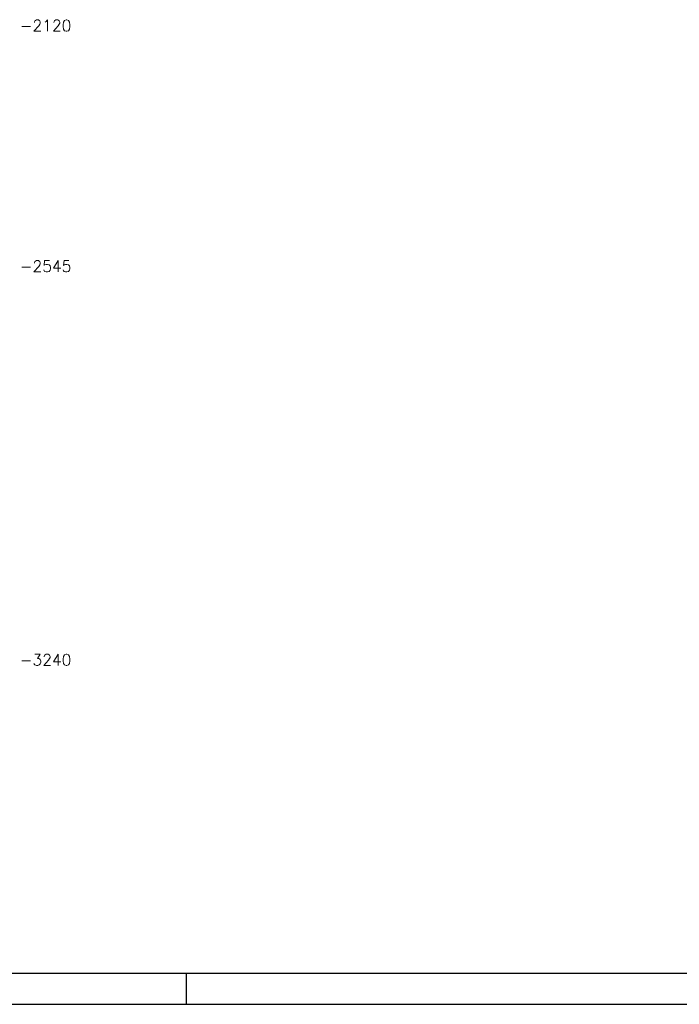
# Model space of a CAD drawing. Extents: x 0 to 119, y 0 to 84.
# Tile 16 of 19: x 77 to 98, y 0 to 32. Entities that reach past the tile are written whole.
import ezdxf

# ---------------------------------------------------------------- set-up
doc = ezdxf.new("R2010")
doc.units = 0
doc.header["$MEASUREMENT"] = 0
doc.layers.add('1', color=1, linetype='CONTINUOUS')
doc.layers.add('8', color=8, linetype='CONTINUOUS')
doc.styles.get("Standard").update_dxf_attribs({"font": 'ROMANS.SHX'})

msp = doc.modelspace()

# ---------------------------------------------------------------- linework, layer by layer
at = {"layer": '1', "linetype": 'Continuous'}
for p, q in [((81.9, 0), (81.9, 1)), ((0, 0), (118.9, 0))]:
    msp.add_line(p, q, dxfattribs=at)
at = {"layer": '8', "linetype": 'Continuous'}
msp.add_line((2.5, 1), (117.9, 1), dxfattribs=at)

# ---------------------------------------------------------------- texts
at = {"layer": '1', "linetype": 'Continuous'}
for s, p in [('-2120', (76.553, 31.24)), ('-2545', (76.553, 23.513)), ('-3240', (76.553, 10.876))]:
    msp.add_text(s, height=0.3636, dxfattribs=at).set_placement(p)

doc.saveas('drawing.dxf')
